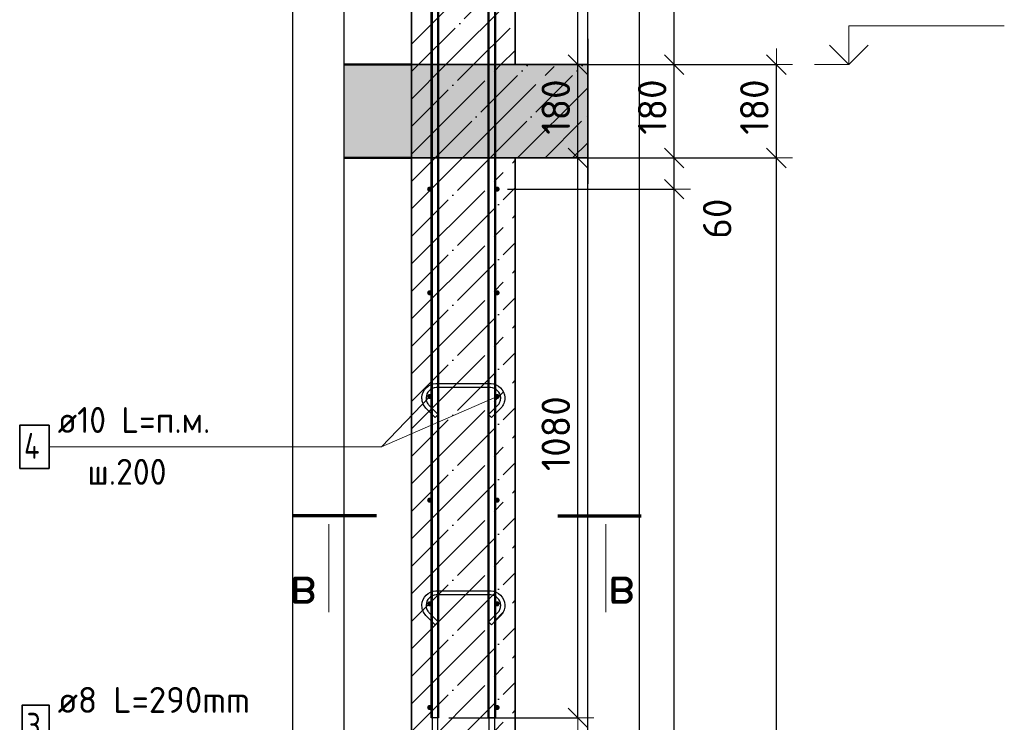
# Model space of a CAD drawing. Header units: millimetres. Extents: x -3026 to 47325, y -2839 to 55854.
# Tile 104 of 130: x 29349 to 31250, y 46233 to 47588. Entities that reach past the tile are written whole.
import ezdxf

# ---------------------------------------------------------------- set-up
doc = ezdxf.new("R2010")
doc.units = ezdxf.units.MM
doc.header["$PDMODE"] = 65
doc.linetypes.add('______11', pattern=[125, 100, -12.5, 0, -12.5])
doc.linetypes.add('______5', pattern=[275, 200, -25, 25, -25])
for name, color, linetype, lineweight in [('Standard', 7, 'Continuous', 25), ('Арм.стержн. вертикальными 1', 22, 'Continuous', 35), ('Арм.стержн.горизонт. 1', 180, 'Continuous', 35), ('Высотная отметка (окна)', 7, 'Continuous', 13), ('Высотная отметки_ общее', 7, 'Continuous', 13), ('Размерная линия_ общее', 7, 'Continuous', 13)]:
    doc.layers.add(name, color=color, linetype=linetype, lineweight=lineweight)
doc.layers.add('Арм.стержн. вертикальными 2', color=7, linetype='Continuous', lineweight=35, true_color=0x006e00)
doc.layers.add('Арм.стержн.Стяжки', color=7, linetype='Continuous', lineweight=35, true_color=0x501e0f)
doc.styles.add('ISOCPEUR', font='ISOCPEUR')
doc.dimstyles.new('DIMSTYLE_3', dxfattribs={"dimtxt": 55, "dimasz": 62.5, "dimexe": 0, "dimexo": 0, "dimgap": 27.5, "dimtad": 2, "dimdec": 0, "dimrnd": 5, "dimzin": 12, "dimdsep": 46, "dimtxsty": 'ISOCPEUR', "dimblk1": 'ALL_ML_STRICH', "dimblk2": 'ALL_ML_STRICH', "dimsah": 1, "dimcen": 0, "dimclrd": 7, "dimclre": 256, "dimclrt": 7, "dimadec": 0, "dimazin": 0, "dimtfac": 1, "dimtdec": 0, "dimtix": 1, "dimtmove": 2, "dimatfit": 3, "dimfxl": 0, "dimtzin": 0, "dimlwd": 0, "dimlwe": -3, "dimarcsym": 0})
doc.dimstyles.new('DIMSTYLE_9', dxfattribs={"dimtxt": 55, "dimasz": 62.5, "dimexe": 0, "dimexo": 0, "dimgap": 27.5, "dimtad": 0, "dimdec": 0, "dimrnd": 5, "dimzin": 12, "dimdsep": 46, "dimtxsty": 'ISOCPEUR', "dimblk1": 'ALL_ML_STRICH', "dimblk2": 'ALL_ML_STRICH', "dimsah": 1, "dimcen": 0, "dimclrd": 7, "dimclre": 256, "dimclrt": 7, "dimadec": 0, "dimazin": 0, "dimtfac": 1, "dimtdec": 0, "dimtix": 1, "dimtmove": 2, "dimatfit": 3, "dimfxl": 0, "dimtvp": 1.2, "dimtzin": 0, "dimlwd": 0, "dimlwe": -3, "dimarcsym": 0})

# ---------------------------------------------------------------- blocks, each defined once
blk = doc.blocks.new('COMPLEX_ELEVATIONDIM_3')
at = {"layer": 'Высотная отметки_ общее', "color": 7, "linetype": 'Continuous', "lineweight": 13, "transparency": 33554687}
for p, q in [((30950, 47501.6), (30950, 47576.6)), ((30950, 47576.6), (31250, 47576.6)), ((30950, 47501.6), (30912.5, 47539.1)), ((30950, 47501.6), (30987.5, 47539.1)), ((30950, 47501.6), (30950, 47501.6)), ((30950, 47501.6), (30950, 47501.6)), ((30950, 47501.6), (30950, 47501.6)), ((30950, 47501.6), (30950, 47501.6))]:
    blk.add_line(p, q, dxfattribs=at)
blk.add_lwpolyline([(30950, 47501.6), (30942.1, 47501.6), (30942.1, 47501.6), (30883.9, 47501.6)], dxfattribs=at)
blk = doc.blocks.new('ALL_ML_STRICH')
at = {"color": 0, "linetype": 'ByBlock', "lineweight": -2}
for p, q in [((0, -0.5), (0, 0.5)), ((-1, 0), (0.5, 0)), ((-0.3, -0.3), (0.3, 0.3))]:
    blk.add_line(p, q, dxfattribs=at)
blk = doc.blocks.new('*D83')
at = {"layer": 'DEFPOINTS', "color": 7, "linetype": 'Continuous', "lineweight": 13, "transparency": 33554687}
for p in [(30402.1, 47321.6), (30430.7, 44201.6), (30810, 44201.6)]:
    blk.add_point(p, dxfattribs=at)
at = {"layer": 'Размерная линия_ общее', "color": 253, "linetype": 'Continuous', "lineweight": -2, "true_color": 0xa0a0a0, "transparency": 33554687}
for p, q in [((30422.1, 47321.6), (30810, 47321.6)), ((30450.7, 44201.6), (30810, 44201.6))]:
    blk.add_line(p, q, dxfattribs=at)
at = {"layer": 'Размерная линия_ общее', "color": 7, "linetype": 'Continuous', "lineweight": -2, "transparency": 33554687}
blk.add_line((30810, 44201.6), (30810, 47321.6), dxfattribs=at)
at = {"layer": 'Размерная линия_ общее', "color": 7, "linetype": 'Continuous', "lineweight": 13, "transparency": 33554687, "xscale": 62.5, "yscale": 62.5, "zscale": 62.5}
for p, rotation in [((30810, 47321.6), 90), ((30810, 44201.6), 270)]:
    blk.add_blockref('ALL_ML_STRICH', p, dxfattribs=dict(at, rotation=rotation))
at = {"layer": 'Размерная линия_ общее', "color": 7, "linetype": 'Continuous', "lineweight": 13, "transparency": 33554687, "insert": (30767.5, 45769.8), "char_height": 55, "width": 220, "attachment_point": 5, "rotation": 90, "style": 'ISOCPEUR'}
blk.add_mtext('\\A1;{3120}', dxfattribs=at)
blk = doc.blocks.new('*D84')
at = {"layer": 'DEFPOINTS', "color": 7, "linetype": 'Continuous', "lineweight": 13, "transparency": 33554687}
for p in [(30406.1, 47501.6), (30402.1, 47321.6), (30810, 47321.6)]:
    blk.add_point(p, dxfattribs=at)
at = {"layer": 'Размерная линия_ общее', "color": 253, "linetype": 'Continuous', "lineweight": -2, "true_color": 0xa0a0a0, "transparency": 33554687}
for p, q in [((30426.1, 47501.6), (30810, 47501.6)), ((30422.1, 47321.6), (30810, 47321.6))]:
    blk.add_line(p, q, dxfattribs=at)
at = {"layer": 'Размерная линия_ общее', "color": 7, "linetype": 'Continuous', "lineweight": -2, "transparency": 33554687}
blk.add_line((30810, 47321.6), (30810, 47501.6), dxfattribs=at)
at = {"layer": 'Размерная линия_ общее', "color": 7, "linetype": 'Continuous', "lineweight": 13, "transparency": 33554687, "xscale": 62.5, "yscale": 62.5, "zscale": 62.5}
for p, rotation in [((30810, 47501.6), 90), ((30810, 47321.6), 270)]:
    blk.add_blockref('ALL_ML_STRICH', p, dxfattribs=dict(at, rotation=rotation))
at = {"layer": 'Размерная линия_ общее', "color": 7, "linetype": 'Continuous', "lineweight": 13, "transparency": 33554687, "insert": (30767.5, 47419.8), "char_height": 55, "width": 165, "attachment_point": 5, "rotation": 90, "style": 'ISOCPEUR'}
blk.add_mtext('\\A1;{180}', dxfattribs=at)
blk = doc.blocks.new('*D86')
at = {"layer": 'DEFPOINTS', "color": 7, "linetype": 'Continuous', "lineweight": 13, "transparency": 33554687}
for p in [(30270.9, 47261.6), (30270.9, 44261.6), (30612.8, 44261.6)]:
    blk.add_point(p, dxfattribs=at)
at = {"layer": 'Размерная линия_ общее', "color": 253, "linetype": 'Continuous', "lineweight": -2, "true_color": 0xa0a0a0, "transparency": 33554687}
for p, q in [((30290.9, 47261.6), (30612.8, 47261.6)), ((30290.9, 44261.6), (30612.8, 44261.6))]:
    blk.add_line(p, q, dxfattribs=at)
at = {"layer": 'Размерная линия_ общее', "color": 7, "linetype": 'Continuous', "lineweight": -2, "transparency": 33554687}
blk.add_line((30612.8, 44261.6), (30612.8, 47261.6), dxfattribs=at)
at = {"layer": 'Размерная линия_ общее', "color": 7, "linetype": 'Continuous', "lineweight": 13, "transparency": 33554687, "xscale": 62.5, "yscale": 62.5, "zscale": 62.5}
for p, rotation in [((30612.8, 47261.6), 90), ((30612.8, 44261.6), 270)]:
    blk.add_blockref('ALL_ML_STRICH', p, dxfattribs=dict(at, rotation=rotation))
at = {"layer": 'Размерная линия_ общее', "color": 7, "linetype": 'Continuous', "lineweight": 13, "transparency": 33554687, "insert": (30542.8, 45576.6), "char_height": 55, "width": 2.75, "attachment_point": 1, "rotation": 90, "line_spacing_factor": 0.60241, "style": 'ISOCPEUR'}
blk.add_mtext('\\W0.91;15х200=3000', dxfattribs=at)
blk = doc.blocks.new('*D87')
at = {"layer": 'DEFPOINTS', "color": 7, "linetype": 'Continuous', "lineweight": 13, "transparency": 33554687}
for p in [(30305.9, 47321.6), (30270.9, 47261.6), (30612.8, 47261.6)]:
    blk.add_point(p, dxfattribs=at)
at = {"layer": 'Размерная линия_ общее', "color": 253, "linetype": 'Continuous', "lineweight": -2, "true_color": 0xa0a0a0, "transparency": 33554687}
for p, q in [((30325.9, 47321.6), (30612.8, 47321.6)), ((30290.9, 47261.6), (30612.8, 47261.6))]:
    blk.add_line(p, q, dxfattribs=at)
at = {"layer": 'Размерная линия_ общее', "color": 7, "linetype": 'Continuous', "lineweight": -2, "transparency": 33554687}
blk.add_line((30612.8, 47261.6), (30612.8, 47321.6), dxfattribs=at)
at = {"layer": 'Размерная линия_ общее', "color": 7, "linetype": 'Continuous', "lineweight": 13, "transparency": 33554687, "xscale": 62.5, "yscale": 62.5, "zscale": 62.5}
for p, rotation in [((30612.8, 47321.6), 90), ((30612.8, 47261.6), 270)]:
    blk.add_blockref('ALL_ML_STRICH', p, dxfattribs=dict(at, rotation=rotation))
at = {"layer": 'Размерная линия_ общее', "color": 7, "linetype": 'Continuous', "lineweight": 13, "transparency": 33554687, "insert": (30695.7, 47204.5), "char_height": 55, "width": 110, "attachment_point": 5, "rotation": 90, "style": 'ISOCPEUR'}
blk.add_mtext('\\A1;{60}', dxfattribs=at)
blk = doc.blocks.new('*D88')
at = {"layer": 'DEFPOINTS', "color": 7, "linetype": 'Continuous', "lineweight": 13, "transparency": 33554687}
for p in [(30305.9, 47501.6), (30305.9, 47321.6), (30612.8, 47321.6)]:
    blk.add_point(p, dxfattribs=at)
at = {"layer": 'Размерная линия_ общее', "color": 253, "linetype": 'Continuous', "lineweight": -2, "true_color": 0xa0a0a0, "transparency": 33554687}
for p, q in [((30325.9, 47501.6), (30612.8, 47501.6)), ((30325.9, 47321.6), (30612.8, 47321.6))]:
    blk.add_line(p, q, dxfattribs=at)
at = {"layer": 'Размерная линия_ общее', "color": 7, "linetype": 'Continuous', "lineweight": -2, "transparency": 33554687}
blk.add_line((30612.8, 47321.6), (30612.8, 47501.6), dxfattribs=at)
at = {"layer": 'Размерная линия_ общее', "color": 7, "linetype": 'Continuous', "lineweight": 13, "transparency": 33554687, "xscale": 62.5, "yscale": 62.5, "zscale": 62.5}
for p, rotation in [((30612.8, 47501.6), 90), ((30612.8, 47321.6), 270)]:
    blk.add_blockref('ALL_ML_STRICH', p, dxfattribs=dict(at, rotation=rotation))
at = {"layer": 'Размерная линия_ общее', "color": 7, "linetype": 'Continuous', "lineweight": 13, "transparency": 33554687, "insert": (30570.3, 47419.8), "char_height": 55, "width": 165, "attachment_point": 5, "rotation": 90, "style": 'ISOCPEUR'}
blk.add_mtext('\\A1;{180}', dxfattribs=at)
blk = doc.blocks.new('*D89')
at = {"layer": 'DEFPOINTS', "color": 7, "linetype": 'Continuous', "lineweight": 13, "transparency": 33554687}
for p in [(30265.9, 48331.6), (30305.9, 47501.6), (30612.8, 47501.6)]:
    blk.add_point(p, dxfattribs=at)
at = {"layer": 'Размерная линия_ общее', "color": 253, "linetype": 'Continuous', "lineweight": -2, "true_color": 0xa0a0a0, "transparency": 33554687}
for p, q in [((30285.9, 48331.6), (30612.8, 48331.6)), ((30325.9, 47501.6), (30612.8, 47501.6))]:
    blk.add_line(p, q, dxfattribs=at)
at = {"layer": 'Размерная линия_ общее', "color": 7, "linetype": 'Continuous', "lineweight": -2, "transparency": 33554687}
blk.add_line((30612.8, 47501.6), (30612.8, 48331.6), dxfattribs=at)
at = {"layer": 'Размерная линия_ общее', "color": 7, "linetype": 'Continuous', "lineweight": 13, "transparency": 33554687, "xscale": 62.5, "yscale": 62.5, "zscale": 62.5}
for p, rotation in [((30612.8, 48331.6), 90), ((30612.8, 47501.6), 270)]:
    blk.add_blockref('ALL_ML_STRICH', p, dxfattribs=dict(at, rotation=rotation))
at = {"layer": 'Размерная линия_ общее', "color": 7, "linetype": 'Continuous', "lineweight": 13, "transparency": 33554687, "insert": (30570.3, 47919.3), "char_height": 55, "width": 165, "attachment_point": 5, "rotation": 90, "style": 'ISOCPEUR'}
blk.add_mtext('\\A1;{830}', dxfattribs=at)
blk = doc.blocks.new('*D90')
at = {"layer": 'DEFPOINTS', "color": 7, "linetype": 'Continuous', "lineweight": 13, "transparency": 33554687}
for p in [(30305.9, 47321.6), (30157.9, 46241.6), (30426.7, 46241.6)]:
    blk.add_point(p, dxfattribs=at)
at = {"layer": 'Размерная линия_ общее', "color": 253, "linetype": 'Continuous', "lineweight": -2, "true_color": 0xa0a0a0, "transparency": 33554687}
for p, q in [((30325.9, 47321.6), (30426.7, 47321.6)), ((30177.9, 46241.6), (30426.7, 46241.6))]:
    blk.add_line(p, q, dxfattribs=at)
at = {"layer": 'Размерная линия_ общее', "color": 7, "linetype": 'Continuous', "lineweight": -2, "transparency": 33554687}
blk.add_line((30426.7, 46241.6), (30426.7, 47321.6), dxfattribs=at)
at = {"layer": 'Размерная линия_ общее', "color": 7, "linetype": 'Continuous', "lineweight": 13, "transparency": 33554687, "xscale": 62.5, "yscale": 62.5, "zscale": 62.5}
for p, rotation in [((30426.7, 47321.6), 90), ((30426.7, 46241.6), 270)]:
    blk.add_blockref('ALL_ML_STRICH', p, dxfattribs=dict(at, rotation=rotation))
at = {"layer": 'Размерная линия_ общее', "color": 7, "linetype": 'Continuous', "lineweight": 13, "transparency": 33554687, "insert": (30384.2, 46789.8), "char_height": 55, "width": 220, "attachment_point": 5, "rotation": 90, "style": 'ISOCPEUR'}
blk.add_mtext('\\A1;{1080}', dxfattribs=at)
blk = doc.blocks.new('*D91')
at = {"layer": 'DEFPOINTS', "color": 7, "linetype": 'Continuous', "lineweight": 13, "transparency": 33554687}
for p in [(30305.9, 47501.6), (30305.9, 47321.6), (30426.7, 47321.6)]:
    blk.add_point(p, dxfattribs=at)
at = {"layer": 'Размерная линия_ общее', "color": 253, "linetype": 'Continuous', "lineweight": -2, "true_color": 0xa0a0a0, "transparency": 33554687}
for p, q in [((30325.9, 47501.6), (30426.7, 47501.6)), ((30325.9, 47321.6), (30426.7, 47321.6))]:
    blk.add_line(p, q, dxfattribs=at)
at = {"layer": 'Размерная линия_ общее', "color": 7, "linetype": 'Continuous', "lineweight": -2, "transparency": 33554687}
blk.add_line((30426.7, 47321.6), (30426.7, 47501.6), dxfattribs=at)
at = {"layer": 'Размерная линия_ общее', "color": 7, "linetype": 'Continuous', "lineweight": 13, "transparency": 33554687, "xscale": 62.5, "yscale": 62.5, "zscale": 62.5}
for p, rotation in [((30426.7, 47501.6), 90), ((30426.7, 47321.6), 270)]:
    blk.add_blockref('ALL_ML_STRICH', p, dxfattribs=dict(at, rotation=rotation))
at = {"layer": 'Размерная линия_ общее', "color": 7, "linetype": 'Continuous', "lineweight": 13, "transparency": 33554687, "insert": (30384.2, 47419.8), "char_height": 55, "width": 165, "attachment_point": 5, "rotation": 90, "style": 'ISOCPEUR'}
blk.add_mtext('\\A1;{180}', dxfattribs=at)
blk = doc.blocks.new('*D92')
at = {"layer": 'DEFPOINTS', "color": 7, "linetype": 'Continuous', "lineweight": 13, "transparency": 33554687}
for p in [(30267.9, 48581.6), (30305.9, 47501.6), (30426.7, 47501.6)]:
    blk.add_point(p, dxfattribs=at)
at = {"layer": 'Размерная линия_ общее', "color": 253, "linetype": 'Continuous', "lineweight": -2, "true_color": 0xa0a0a0, "transparency": 33554687}
for p, q in [((30287.9, 48581.6), (30426.7, 48581.6)), ((30325.9, 47501.6), (30426.7, 47501.6))]:
    blk.add_line(p, q, dxfattribs=at)
at = {"layer": 'Размерная линия_ общее', "color": 7, "linetype": 'Continuous', "lineweight": -2, "transparency": 33554687}
blk.add_line((30426.7, 47501.6), (30426.7, 48581.6), dxfattribs=at)
at = {"layer": 'Размерная линия_ общее', "color": 7, "linetype": 'Continuous', "lineweight": 13, "transparency": 33554687, "xscale": 62.5, "yscale": 62.5, "zscale": 62.5}
for p, rotation in [((30426.7, 48581.6), 90), ((30426.7, 47501.6), 270)]:
    blk.add_blockref('ALL_ML_STRICH', p, dxfattribs=dict(at, rotation=rotation))
at = {"layer": 'Размерная линия_ общее', "color": 7, "linetype": 'Continuous', "lineweight": 13, "transparency": 33554687, "insert": (30384.2, 48049.8), "char_height": 55, "width": 220, "attachment_point": 5, "rotation": 90, "style": 'ISOCPEUR'}
blk.add_mtext('\\A1;{1080}', dxfattribs=at)

msp = doc.modelspace()

# ---------------------------------------------------------------- hatches: boundary and pattern name
at = {"layer": 'Standard', "linetype": 'Continuous', "lineweight": 25, "true_color": 0xe0e0e0, "transparency": 33554687}
msp.add_hatch(color=254, dxfattribs=at).paths.add_polyline_path([(29975.8, 47321.6), (30105.9, 47321.6), (30105.9, 47501.6), (29975.8, 47501.6)])
at = {"layer": 'Standard', "linetype": 'Continuous', "lineweight": -3, "transparency": 33554687}
msp.add_hatch(color=9, dxfattribs=at).paths.add_polyline_path([(30105.9, 47501.6), (30105.9, 47321.6), (30445.8, 47321.6), (30445.8, 47501.6)])
at = {"layer": 'Арм.стержн.горизонт. 1', "linetype": 'Continuous', "lineweight": 50, "transparency": 33554687}
for points in [[(30145.9, 47261.6), (30145.5, 47263.5), (30144.4, 47265.1), (30142.8, 47266.2), (30140.9, 47266.6), (30138.9, 47266.2), (30137.3, 47265.1), (30136.2, 47263.5), (30135.9, 47261.6), (30136.2, 47259.6), (30137.3, 47258), (30138.9, 47256.9), (30140.9, 47256.6), (30142.8, 47256.9), (30144.4, 47258), (30145.5, 47259.6)], [(30275.9, 47261.6), (30275.5, 47263.5), (30274.4, 47265.1), (30272.8, 47266.2), (30270.9, 47266.6), (30268.9, 47266.2), (30267.3, 47265.1), (30266.2, 47263.5), (30265.9, 47261.6), (30266.2, 47259.6), (30267.3, 47258), (30268.9, 47256.9), (30270.9, 47256.6), (30272.8, 47256.9), (30274.4, 47258), (30275.5, 47259.6)], [(30145.9, 47061.6), (30145.5, 47063.5), (30144.4, 47065.1), (30142.8, 47066.2), (30140.9, 47066.6), (30138.9, 47066.2), (30137.3, 47065.1), (30136.2, 47063.5), (30135.9, 47061.6), (30136.2, 47059.6), (30137.3, 47058), (30138.9, 47056.9), (30140.9, 47056.6), (30142.8, 47056.9), (30144.4, 47058), (30145.5, 47059.6)], [(30275.9, 47061.6), (30275.5, 47063.5), (30274.4, 47065.1), (30272.8, 47066.2), (30270.9, 47066.6), (30268.9, 47066.2), (30267.3, 47065.1), (30266.2, 47063.5), (30265.9, 47061.6), (30266.2, 47059.6), (30267.3, 47058), (30268.9, 47056.9), (30270.9, 47056.6), (30272.8, 47056.9), (30274.4, 47058), (30275.5, 47059.6)], [(30145.9, 46861.6), (30145.5, 46863.5), (30144.4, 46865.1), (30142.8, 46866.2), (30140.9, 46866.6), (30138.9, 46866.2), (30137.3, 46865.1), (30136.2, 46863.5), (30135.9, 46861.6), (30136.2, 46859.6), (30137.3, 46858), (30138.9, 46856.9), (30140.9, 46856.6), (30142.8, 46856.9), (30144.4, 46858), (30145.5, 46859.6)], [(30275.9, 46861.6), (30275.5, 46863.5), (30274.4, 46865.1), (30272.8, 46866.2), (30270.9, 46866.6), (30268.9, 46866.2), (30267.3, 46865.1), (30266.2, 46863.5), (30265.9, 46861.6), (30266.2, 46859.6), (30267.3, 46858), (30268.9, 46856.9), (30270.9, 46856.6), (30272.8, 46856.9), (30274.4, 46858), (30275.5, 46859.6)], [(30145.9, 46661.6), (30145.5, 46663.5), (30144.4, 46665.1), (30142.8, 46666.2), (30140.9, 46666.6), (30138.9, 46666.2), (30137.3, 46665.1), (30136.2, 46663.5), (30135.9, 46661.6), (30136.2, 46659.6), (30137.3, 46658), (30138.9, 46656.9), (30140.9, 46656.6), (30142.8, 46656.9), (30144.4, 46658), (30145.5, 46659.6)], [(30275.9, 46661.6), (30275.5, 46663.5), (30274.4, 46665.1), (30272.8, 46666.2), (30270.9, 46666.6), (30268.9, 46666.2), (30267.3, 46665.1), (30266.2, 46663.5), (30265.9, 46661.6), (30266.2, 46659.6), (30267.3, 46658), (30268.9, 46656.9), (30270.9, 46656.6), (30272.8, 46656.9), (30274.4, 46658), (30275.5, 46659.6)], [(30145.9, 46461.6), (30145.5, 46463.5), (30144.4, 46465.1), (30142.8, 46466.2), (30140.9, 46466.6), (30138.9, 46466.2), (30137.3, 46465.1), (30136.2, 46463.5), (30135.9, 46461.6), (30136.2, 46459.6), (30137.3, 46458), (30138.9, 46456.9), (30140.9, 46456.6), (30142.8, 46456.9), (30144.4, 46458), (30145.5, 46459.6)], [(30275.9, 46461.6), (30275.5, 46463.5), (30274.4, 46465.1), (30272.8, 46466.2), (30270.9, 46466.6), (30268.9, 46466.2), (30267.3, 46465.1), (30266.2, 46463.5), (30265.9, 46461.6), (30266.2, 46459.6), (30267.3, 46458), (30268.9, 46456.9), (30270.9, 46456.6), (30272.8, 46456.9), (30274.4, 46458), (30275.5, 46459.6)], [(30145.9, 46261.6), (30145.5, 46263.5), (30144.4, 46265.1), (30142.8, 46266.2), (30140.9, 46266.6), (30138.9, 46266.2), (30137.3, 46265.1), (30136.2, 46263.5), (30135.9, 46261.6), (30136.2, 46259.6), (30137.3, 46258), (30138.9, 46256.9), (30140.9, 46256.6), (30142.8, 46256.9), (30144.4, 46258), (30145.5, 46259.6)], [(30275.9, 46261.6), (30275.5, 46263.5), (30274.4, 46265.1), (30272.8, 46266.2), (30270.9, 46266.6), (30268.9, 46266.2), (30267.3, 46265.1), (30266.2, 46263.5), (30265.9, 46261.6), (30266.2, 46259.6), (30267.3, 46258), (30268.9, 46256.9), (30270.9, 46256.6), (30272.8, 46256.9), (30274.4, 46258), (30275.5, 46259.6)]]:
    msp.add_hatch(color=4, dxfattribs=at).paths.add_polyline_path(points)

# ---------------------------------------------------------------- linework, layer by layer
at = {"color": 52, "linetype": 'Continuous', "lineweight": -3, "transparency": 33554687}
for p, q in [((29975.8, 43743.4), (29975.8, 48630.8)), ((29975.8, 43743.4), (29975.8, 48630.8)), ((30445.8, 43743.4), (30445.8, 48630.8)), ((30445.8, 43743.4), (30445.8, 48630.8))]:
    msp.add_line(p, q, dxfattribs=at)
at = {"color": 7, "linetype": 'Continuous', "lineweight": 35, "transparency": 33554687}
for p, q in [((30105.9, 48630.8), (30105.9, 47501.6)), ((30305.9, 47501.6), (30305.9, 48630.8))]:
    msp.add_line(p, q, dxfattribs=at)
at = {"color": 253, "linetype": '______5', "lineweight": -3, "true_color": 0xababab, "transparency": 33554687}
for p, q in [((30105.9, 47541.4), (30305.9, 47741.4)), ((30172.1, 47501.6), (30305.9, 47635.3)), ((30278.2, 47501.6), (30305.9, 47529.2))]:
    msp.add_line(p, q, dxfattribs=at)
at = {"color": 253, "linetype": '______11', "lineweight": -3, "true_color": 0xababab, "transparency": 33554687}
for p, q in [((30119.1, 47501.6), (30305.9, 47688.3)), ((30225.2, 47501.6), (30305.9, 47582.3))]:
    msp.add_line(p, q, dxfattribs=at)
at = {"color": 7, "linetype": 'Continuous', "lineweight": 25, "transparency": 33554687}
msp.add_line((30105.9, 47501.6), (30305.9, 47501.6), dxfattribs=at)
at = {"layer": 'Standard', "color": 7, "linetype": 'Continuous', "lineweight": 25, "transparency": 33554687}
for p, q in [((29975.8, 47271.6), (29975.8, 47551.6)), ((30445.8, 47551.6), (30445.8, 47271.6)), ((30305.9, 47501.6), (30105.9, 47501.6)), ((30305.9, 47321.6), (30105.9, 47321.6)), ((30105.9, 47321.6), (30305.9, 47321.6))]:
    msp.add_line(p, q, dxfattribs=at)
at = {"layer": 'Standard', "color": 7, "linetype": 'Continuous', "lineweight": 50, "transparency": 33554687}
for p, q in [((30105.9, 47501.6), (29975.8, 47501.6)), ((29975.8, 47321.6), (30105.9, 47321.6))]:
    msp.add_line(p, q, dxfattribs=at)
at = {"layer": 'Standard', "color": 253, "linetype": '______11', "lineweight": -3, "true_color": 0xababab, "transparency": 33554687}
for p, q in [((30105.9, 47488.3), (30119.1, 47501.6)), ((30105.9, 47382.3), (30225.2, 47501.6)), ((30151.2, 47321.6), (30331.2, 47501.6)), ((30257.3, 47321.6), (30437.3, 47501.6)), ((30363.4, 47321.6), (30445.8, 47404)), ((30105.9, 47170.1), (30257.3, 47321.6)), ((30105.9, 47276.2), (30151.2, 47321.6)), ((30105.9, 47064.1), (30305.9, 47264.1)), ((30105.9, 46958), (30305.9, 47158)), ((30105.9, 46851.9), (30305.9, 47051.9)), ((30105.9, 46745.9), (30305.9, 46945.9)), ((30105.9, 46639.8), (30305.9, 46839.8)), ((30105.9, 46533.7), (30305.9, 46733.7)), ((30105.9, 46427.7), (30305.9, 46627.7)), ((30105.9, 46321.6), (30305.9, 46521.6)), ((30105.9, 46215.5), (30305.9, 46415.5)), ((30105.9, 46109.5), (30305.9, 46309.5))]:
    msp.add_line(p, q, dxfattribs=at)
at = {"layer": 'Standard', "color": 253, "linetype": '______5', "lineweight": -3, "true_color": 0xababab, "transparency": 33554687}
for p, q in [((30105.9, 47435.3), (30172.1, 47501.6)), ((30105.9, 47329.2), (30278.2, 47501.6)), ((30204.3, 47321.6), (30384.3, 47501.6)), ((30310.3, 47321.6), (30445.8, 47457)), ((30416.4, 47321.6), (30445.8, 47350.9)), ((30105.9, 47223.2), (30204.3, 47321.6)), ((30105.9, 47117.1), (30305.9, 47317.1)), ((30105.9, 47011), (30305.9, 47211)), ((30105.9, 46905), (30305.9, 47105)), ((30105.9, 46798.9), (30305.9, 46998.9)), ((30105.9, 46692.8), (30305.9, 46892.8)), ((30105.9, 46586.8), (30305.9, 46786.8)), ((30105.9, 46480.7), (30305.9, 46680.7)), ((30105.9, 46374.6), (30305.9, 46574.6)), ((30105.9, 46268.6), (30305.9, 46468.6)), ((30105.9, 46162.5), (30305.9, 46362.5)), ((30105.9, 46056.4), (30305.9, 46256.4))]:
    msp.add_line(p, q, dxfattribs=at)
at = {"layer": 'Standard', "color": 7, "linetype": 'Continuous', "lineweight": 35, "transparency": 33554687}
for p, q in [((30105.9, 47501.6), (30105.9, 47321.6)), ((30445.8, 47501.6), (30305.9, 47501.6)), ((30105.9, 47321.6), (30105.9, 44201.6)), ((30305.9, 44201.6), (30305.9, 47321.6)), ((30305.9, 47321.6), (30445.8, 47321.6))]:
    msp.add_line(p, q, dxfattribs=at)
at = {"layer": 'Standard', "color": 7, "linetype": 'Continuous', "lineweight": 70, "transparency": 33554687}
for p, q in [((30038.3, 46631.2), (29877.5, 46631.2)), ((30388.3, 46631.2), (30549.1, 46631.2))]:
    msp.add_line(p, q, dxfattribs=at)
at = {"layer": 'Standard', "color": 7, "linetype": 'Continuous', "lineweight": 13, "transparency": 33554687}
for p, q in [((29946, 46615.2), (29946, 46445.6)), ((30480.6, 46615.2), (30480.6, 46445.6))]:
    msp.add_line(p, q, dxfattribs=at)
at = {"layer": 'Standard', "color": 7, "linetype": 'Continuous', "lineweight": 25, "transparency": 33554687}
msp.add_lwpolyline([(29875.8, 43643.4), (30545.8, 43643.4), (30545.8, 48730.8), (29875.8, 48730.8), (29875.8, 43643.4)], dxfattribs=at)
at = {"layer": 'Арм.стержн. вертикальными 1', "color": 4, "linetype": 'Continuous', "lineweight": 25, "transparency": 33554687}
for points in [[(30145.9, 44201.6), (30145.9, 48331.6), (30155.9, 48331.6), (30155.9, 44201.6), (30145.9, 44201.6)], [(30145.9, 44201.6), (30145.9, 48331.6), (30155.9, 48331.6), (30155.9, 44201.6), (30145.9, 44201.6)], [(30255.9, 44201.6), (30255.9, 48331.6), (30265.9, 48331.6), (30265.9, 44201.6), (30255.9, 44201.6)], [(30255.9, 44201.6), (30255.9, 48331.6), (30265.9, 48331.6), (30265.9, 44201.6), (30255.9, 44201.6)]]:
    msp.add_lwpolyline(points, dxfattribs=at)
at = {"layer": 'Арм.стержн. вертикальными 2', "color": 7, "linetype": 'Continuous', "lineweight": 25, "transparency": 33554687}
for points in [[(30157.9, 48581.6), (30157.9, 46241.6), (30143.9, 46241.6), (30143.9, 48581.6), (30157.9, 48581.6)], [(30157.9, 48581.6), (30157.9, 46241.6), (30143.9, 46241.6), (30143.9, 48581.6), (30157.9, 48581.6)], [(30267.9, 48581.6), (30267.9, 46241.6), (30253.9, 46241.6), (30253.9, 48581.6), (30267.9, 48581.6)], [(30267.9, 48581.6), (30267.9, 46241.6), (30253.9, 46241.6), (30253.9, 48581.6), (30267.9, 48581.6)]]:
    msp.add_lwpolyline(points, dxfattribs=at)
at = {"layer": 'Арм.стержн.горизонт. 1', "color": 52, "linetype": 'Continuous', "lineweight": 25, "transparency": 33554687}
for p, q in [((30105.9, 47321.6), (30105.9, 47321.6)), ((30305.9, 47321.6), (30305.9, 47321.6))]:
    msp.add_line(p, q, dxfattribs=at)
at = {"layer": 'Арм.стержн.горизонт. 1', "color": 7, "linetype": 'Continuous', "lineweight": 13, "transparency": 33554687}
for p, q in [((30048, 46764.5), (30140.9, 46861.6)), ((29406, 46764.5), (30048, 46764.5))]:
    msp.add_line(p, q, dxfattribs=at)
at = {"layer": 'Арм.стержн.горизонт. 1', "color": 7, "linetype": 'Continuous', "lineweight": 35, "transparency": 33554687}
msp.add_lwpolyline([(29349.4, 46722.9), (29406, 46722.9), (29406, 46806.2), (29349.4, 46806.2), (29349.4, 46722.9)], dxfattribs=at)
at = {"layer": 'Арм.стержн.Стяжки', "color": 40, "linetype": 'Continuous', "lineweight": 25, "transparency": 33554687}
for points in [[(30254.4, 46826.8), (30272.3, 46844.7), (30273.5, 46846.1), (30274.6, 46847.6), (30275.5, 46849.2), (30276.3, 46850.9), (30277, 46852.6), (30277.4, 46854.4), (30277.7, 46856.3), (30277.9, 46858.2), (30277.9, 46859.3), (30277.4, 46862.9), (30276.1, 46866.6), (30274.3, 46870), (30272, 46872.7), (30269.3, 46875), (30265.9, 46876.9), (30262.2, 46878.1), (30258.6, 46878.6), (30153.1, 46878.6), (30149.5, 46878.1), (30145.8, 46876.9), (30142.5, 46875), (30139.7, 46872.7), (30137.4, 46870), (30135.6, 46866.6), (30134.4, 46862.9), (30133.9, 46859.3), (30133.9, 46858.2), (30134, 46856.3), (30134.3, 46854.4), (30134.8, 46852.6), (30135.4, 46850.9), (30136.2, 46849.2), (30137.1, 46847.6), (30138.2, 46846.1), (30139.4, 46844.7), (30157.3, 46826.8), (30151.6, 46821.2), (30133.6, 46839.2), (30131.9, 46841.1), (30130.4, 46843.3), (30129.1, 46845.5), (30128, 46847.8), (30127.1, 46850.3), (30126.5, 46852.8), (30126, 46855.4), (30125.9, 46857.9), (30125.9, 46859.9), (30126.5, 46864.8), (30128.2, 46869.8), (30130.8, 46874.5), (30134, 46878.4), (30137.9, 46881.6), (30142.6, 46884.2), (30147.7, 46885.9), (30152.5, 46886.6), (30259.2, 46886.6), (30264.1, 46885.9), (30269.1, 46884.2), (30273.8, 46881.6), (30277.7, 46878.4), (30280.9, 46874.5), (30283.5, 46869.8), (30285.2, 46864.8), (30285.9, 46859.9), (30285.9, 46857.9), (30285.7, 46855.4), (30285.3, 46852.8), (30284.6, 46850.3), (30283.7, 46847.8), (30282.6, 46845.5), (30281.3, 46843.3), (30279.8, 46841.1), (30278.1, 46839.2), (30260.1, 46821.2), (30254.4, 46826.8)], [(30254.4, 46426.8), (30272.3, 46444.7), (30273.5, 46446.1), (30274.6, 46447.6), (30275.5, 46449.2), (30276.3, 46450.9), (30277, 46452.6), (30277.4, 46454.4), (30277.7, 46456.3), (30277.9, 46458.2), (30277.9, 46459.3), (30277.4, 46462.9), (30276.1, 46466.6), (30274.3, 46470), (30272, 46472.7), (30269.3, 46475), (30265.9, 46476.9), (30262.2, 46478.1), (30258.6, 46478.6), (30153.1, 46478.6), (30149.5, 46478.1), (30145.8, 46476.9), (30142.5, 46475), (30139.7, 46472.7), (30137.4, 46470), (30135.6, 46466.6), (30134.4, 46462.9), (30133.9, 46459.3), (30133.9, 46458.2), (30134, 46456.3), (30134.3, 46454.4), (30134.8, 46452.6), (30135.4, 46450.9), (30136.2, 46449.2), (30137.1, 46447.6), (30138.2, 46446.1), (30139.4, 46444.7), (30157.3, 46426.8), (30151.6, 46421.2), (30133.6, 46439.2), (30131.9, 46441.1), (30130.4, 46443.3), (30129.1, 46445.5), (30128, 46447.8), (30127.1, 46450.3), (30126.5, 46452.8), (30126, 46455.4), (30125.9, 46457.9), (30125.9, 46459.9), (30126.5, 46464.8), (30128.2, 46469.8), (30130.8, 46474.5), (30134, 46478.4), (30137.9, 46481.6), (30142.6, 46484.2), (30147.7, 46485.9), (30152.5, 46486.6), (30259.2, 46486.6), (30264.1, 46485.9), (30269.1, 46484.2), (30273.8, 46481.6), (30277.7, 46478.4), (30280.9, 46474.5), (30283.5, 46469.8), (30285.2, 46464.8), (30285.9, 46459.9), (30285.9, 46457.9), (30285.7, 46455.4), (30285.3, 46452.8), (30284.6, 46450.3), (30283.7, 46447.8), (30282.6, 46445.5), (30281.3, 46443.3), (30279.8, 46441.1), (30278.1, 46439.2), (30260.1, 46421.2), (30254.4, 46426.8)]]:
    msp.add_lwpolyline(points, dxfattribs=at)
at = {"layer": 'Арм.стержн.Стяжки', "color": 7, "linetype": 'Continuous', "lineweight": 35, "transparency": 33554687}
msp.add_lwpolyline([(29354.4, 46182.9), (29406, 46182.9), (29406, 46266.2), (29354.4, 46266.2), (29354.4, 46182.9)], dxfattribs=at)
at = {"layer": 'Высотная отметка (окна)', "color": 7, "linetype": 'Continuous', "lineweight": 13, "transparency": 33554687}
msp.add_line((30270.9, 46861.6), (30048, 46764.5), dxfattribs=at)

# ---------------------------------------------------------------- block references
at = {"layer": 'Высотная отметки_ общее', "color": 7, "linetype": 'Continuous', "lineweight": 13, "transparency": 33554687}
msp.add_blockref('COMPLEX_ELEVATIONDIM_3', (0, 0), dxfattribs=at)

# ---------------------------------------------------------------- texts
at = {"layer": 'Standard', "color": 7, "linetype": 'Continuous', "lineweight": 13, "transparency": 33554687, "char_height": 75, "width": 81.667, "attachment_point": 7, "style": 'ISOCPEUR'}
for insert in [(29870.1, 46461.6), (30484.5, 46461.6)]:
    msp.add_mtext('\\A1;{\\fISOCPEUR|i0|b0;\\H75.000000;\\W1.000000;\\C7;в}\\P', dxfattribs=dict(at, insert=insert))
at = {"layer": 'Арм.стержн.горизонт. 1', "color": 7, "linetype": 'Continuous', "lineweight": 25, "transparency": 33554687, "char_height": 50, "attachment_point": 7, "style": 'ISOCPEUR'}
for s, insert, width in [('\\W0.94;ø10 L=п.м.', (29422.7, 46791.2), 333.305), ('\\W0.80;4', (29357.7, 46741.2), 59.972), ('\\W0.95;ш.200 ', (29480.2, 46691.2), 218.666)]:
    msp.add_mtext(s, dxfattribs=dict(at, insert=insert, width=width))
at = {"layer": 'Арм.стержн.Стяжки', "color": 7, "linetype": 'Continuous', "lineweight": 25, "transparency": 33554687, "char_height": 50, "attachment_point": 7, "style": 'ISOCPEUR'}
for s, insert, width in [('\\W0.98;ø8 L=290mm ', (29422.7, 46251.2), 429.211), ('\\W0.78;3', (29362.7, 46201.2), 54.401)]:
    msp.add_mtext(s, dxfattribs=dict(at, insert=insert, width=width))

# ---------------------------------------------------------------- dimensions: what is measured, and where the dimension line sits
at = {"layer": 'Размерная линия_ общее', "color": 7, "linetype": 'Continuous', "lineweight": 13, "transparency": 33554687}
for base, p1, p2, dimstyle, picture, middle in [((30426.7, 48581.6), (30325.9, 47501.6), (30287.9, 48581.6), 'DIMSTYLE_3', '*D92', (30384.2, 48049.8)), ((30612.8, 48331.6), (30325.9, 47501.6), (30285.9, 48331.6), 'DIMSTYLE_3', '*D89', (30570.3, 47919.3)), ((30612.8, 47501.6), (30325.9, 47321.6), (30325.9, 47501.6), 'DIMSTYLE_3', '*D88', (30570.3, 47419.8)), ((30426.7, 47501.6), (30325.9, 47321.6), (30325.9, 47501.6), 'DIMSTYLE_3', '*D91', (30384.2, 47419.8)), ((30810, 47501.6), (30422.1, 47321.6), (30426.1, 47501.6), 'DIMSTYLE_3', '*D84', (30767.5, 47419.8)), ((30426.7, 47321.6), (30177.9, 46241.6), (30325.9, 47321.6), 'DIMSTYLE_3', '*D90', (30384.2, 46789.8)), ((30612.8, 47321.6), (30290.9, 47261.6), (30325.9, 47321.6), 'DIMSTYLE_9', '*D87', (30695.7, 47204.5)), ((30810, 47321.6), (30450.7, 44201.6), (30422.1, 47321.6), 'DIMSTYLE_3', '*D83', (30767.5, 45769.8))]:
    dim = msp.add_linear_dim(base=base, p1=p1, p2=p2, angle=90, dimstyle=dimstyle, override={"dimpost": '<>', "dimclrd": 7, "dimclre": 253, "dimclrt": 7, "dimlwd": 0, "dimlwe": 65533}, dxfattribs=at)
    dim.commit()
    dim.dimension.update_dxf_attribs({"geometry": picture, "text_midpoint": middle, "dimtype": 160})
dim = msp.add_linear_dim(base=(30612.8, 47261.6), p1=(30290.9, 44261.6), p2=(30290.9, 47261.6), angle=90, text='\\W0.91;15х200=3000', dimstyle='DIMSTYLE_3', override={"dimpost": '<>', "dimclrd": 7, "dimclre": 253, "dimclrt": 7, "dimlwd": 0, "dimlwe": 65533}, dxfattribs=at)
dim.commit()
dim.dimension.update_dxf_attribs({"geometry": '*D86', "text_midpoint": (30585.3, 45761.6), "dimtype": 160})

doc.saveas('drawing.dxf')
